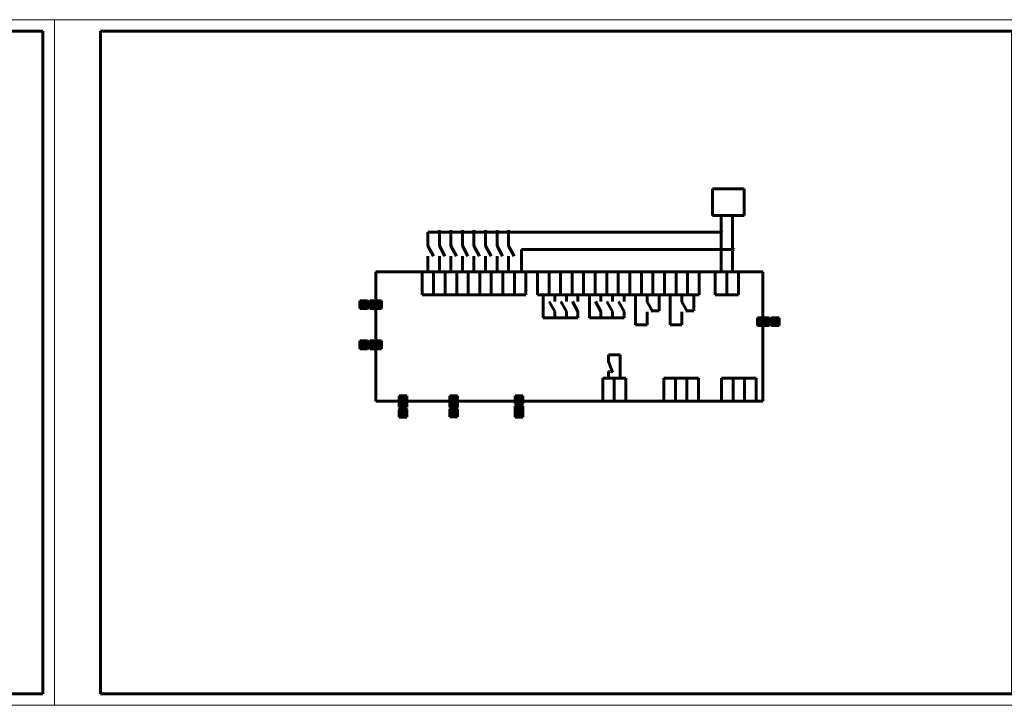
# Model space of a CAD drawing. Header units: millimetres. Extents: x 0 to 1680, y 0 to 297.
# Tile 10 of 12: x 825 to 1251, y 0 to 297. Entities that reach past the tile are written whole.
import ezdxf

# ---------------------------------------------------------------- set-up
doc = ezdxf.new("R2010")
doc.units = ezdxf.units.MM
for name, pattern in [('K5LT_AUXILIARY', [0]), ('K5LT_BASIC', [0]), ('K5LT_THIN', [0])]:
    doc.linetypes.add(name, pattern=pattern)
doc.layers.add('Системный слой (1)', color=7, linetype='Continuous', true_color=0x909090)

# ---------------------------------------------------------------- blocks, each defined once
blk = doc.blocks.new('U73')
at = {"layer": 'Системный слой (1)', "color": 5, "linetype": 'K5LT_BASIC', "lineweight": 60, "true_color": 0x0000ff}
for p, q in [((979.29, 187.78), (1146.91, 187.78)), ((979.29, 131.78), (979.29, 187.78)), ((1146.91, 187.78), (1146.91, 131.78)), ((1146.91, 131.78), (979.29, 131.78))]:
    blk.add_line(p, q, dxfattribs=at)
blk = doc.blocks.new('U74')
at = {"layer": 'Системный слой (1)', "color": 5, "linetype": 'K5LT_BASIC', "lineweight": 60, "true_color": 0x0000ff}
for p, q in [((999.24, 187.78), (1004.24, 187.78)), ((999.24, 177.78), (999.24, 187.78)), ((1004.24, 187.78), (1004.24, 177.78)), ((1004.24, 177.78), (999.24, 177.78))]:
    blk.add_line(p, q, dxfattribs=at)
blk = doc.blocks.new('U75')
at = {"layer": 'Системный слой (1)', "color": 5, "linetype": 'K5LT_BASIC', "lineweight": 60, "true_color": 0x0000ff}
for p, q in [((1004.24, 187.78), (1009.24, 187.78)), ((1004.24, 177.78), (1004.24, 187.78)), ((1009.24, 187.78), (1009.24, 177.78)), ((1009.24, 177.78), (1004.24, 177.78))]:
    blk.add_line(p, q, dxfattribs=at)
blk = doc.blocks.new('U76')
at = {"layer": 'Системный слой (1)', "color": 5, "linetype": 'K5LT_BASIC', "lineweight": 60, "true_color": 0x0000ff}
for p, q in [((1009.24, 187.78), (1014.24, 187.78)), ((1009.24, 177.78), (1009.24, 187.78)), ((1014.24, 187.78), (1014.24, 177.78)), ((1014.24, 177.78), (1009.24, 177.78))]:
    blk.add_line(p, q, dxfattribs=at)
blk = doc.blocks.new('U77')
at = {"layer": 'Системный слой (1)', "color": 5, "linetype": 'K5LT_BASIC', "lineweight": 60, "true_color": 0x0000ff}
for p, q in [((1014.24, 187.78), (1019.24, 187.78)), ((1014.24, 177.78), (1014.24, 187.78)), ((1019.24, 187.78), (1019.24, 177.78)), ((1019.24, 177.78), (1014.24, 177.78))]:
    blk.add_line(p, q, dxfattribs=at)
blk = doc.blocks.new('U78')
at = {"layer": 'Системный слой (1)', "color": 5, "linetype": 'K5LT_BASIC', "lineweight": 60, "true_color": 0x0000ff}
for p, q in [((1019.24, 187.78), (1024.24, 187.78)), ((1019.24, 177.78), (1019.24, 187.78)), ((1024.24, 187.78), (1024.24, 177.78)), ((1024.24, 177.78), (1019.24, 177.78))]:
    blk.add_line(p, q, dxfattribs=at)
blk = doc.blocks.new('U79')
at = {"layer": 'Системный слой (1)', "color": 5, "linetype": 'K5LT_BASIC', "lineweight": 60, "true_color": 0x0000ff}
for p, q in [((1024.24, 187.78), (1029.24, 187.78)), ((1024.24, 177.78), (1024.24, 187.78)), ((1029.24, 187.78), (1029.24, 177.78)), ((1029.24, 177.78), (1024.24, 177.78))]:
    blk.add_line(p, q, dxfattribs=at)
blk = doc.blocks.new('U80')
at = {"layer": 'Системный слой (1)', "color": 5, "linetype": 'K5LT_BASIC', "lineweight": 60, "true_color": 0x0000ff}
for p, q in [((1029.24, 187.78), (1034.24, 187.78)), ((1029.24, 177.78), (1029.24, 187.78)), ((1034.24, 187.78), (1034.24, 177.78)), ((1034.24, 177.78), (1029.24, 177.78))]:
    blk.add_line(p, q, dxfattribs=at)
blk = doc.blocks.new('U81')
at = {"layer": 'Системный слой (1)', "color": 5, "linetype": 'K5LT_BASIC', "lineweight": 60, "true_color": 0x0000ff}
for p, q in [((1034.24, 187.78), (1039.24, 187.78)), ((1034.24, 177.78), (1034.24, 187.78)), ((1039.24, 187.78), (1039.24, 177.78)), ((1039.24, 177.78), (1034.24, 177.78))]:
    blk.add_line(p, q, dxfattribs=at)
blk = doc.blocks.new('U82')
at = {"layer": 'Системный слой (1)', "color": 5, "linetype": 'K5LT_BASIC', "lineweight": 60, "true_color": 0x0000ff}
for p, q in [((1039.24, 187.78), (1044.24, 187.78)), ((1039.24, 177.78), (1039.24, 187.78)), ((1044.24, 187.78), (1044.24, 177.78)), ((1044.24, 177.78), (1039.24, 177.78))]:
    blk.add_line(p, q, dxfattribs=at)
blk = doc.blocks.new('U83')
at = {"layer": 'Системный слой (1)', "color": 5, "linetype": 'K5LT_BASIC', "lineweight": 60, "true_color": 0x0000ff}
for p, q in [((1049.24, 187.78), (1054.24, 187.78)), ((1049.24, 177.78), (1049.24, 187.78)), ((1054.24, 187.78), (1054.24, 177.78)), ((1054.24, 177.78), (1049.24, 177.78))]:
    blk.add_line(p, q, dxfattribs=at)
blk = doc.blocks.new('U84')
at = {"layer": 'Системный слой (1)', "color": 5, "linetype": 'K5LT_BASIC', "lineweight": 60, "true_color": 0x0000ff}
for p, q in [((1054.24, 187.78), (1059.24, 187.78)), ((1054.24, 177.78), (1054.24, 187.78)), ((1059.24, 187.78), (1059.24, 177.78)), ((1059.24, 177.78), (1054.24, 177.78))]:
    blk.add_line(p, q, dxfattribs=at)
blk = doc.blocks.new('U85')
at = {"layer": 'Системный слой (1)', "color": 5, "linetype": 'K5LT_BASIC', "lineweight": 60, "true_color": 0x0000ff}
for p, q in [((1059.24, 187.78), (1064.24, 187.78)), ((1059.24, 177.78), (1059.24, 187.78)), ((1064.24, 187.78), (1064.24, 177.78)), ((1064.24, 177.78), (1059.24, 177.78))]:
    blk.add_line(p, q, dxfattribs=at)
blk = doc.blocks.new('U86')
at = {"layer": 'Системный слой (1)', "color": 5, "linetype": 'K5LT_BASIC', "lineweight": 60, "true_color": 0x0000ff}
for p, q in [((1064.24, 187.78), (1069.24, 187.78)), ((1064.24, 177.78), (1064.24, 187.78)), ((1069.24, 187.78), (1069.24, 177.78)), ((1069.24, 177.78), (1064.24, 177.78))]:
    blk.add_line(p, q, dxfattribs=at)
blk = doc.blocks.new('U87')
at = {"layer": 'Системный слой (1)', "color": 5, "linetype": 'K5LT_BASIC', "lineweight": 60, "true_color": 0x0000ff}
for p, q in [((1069.24, 187.78), (1074.24, 187.78)), ((1069.24, 177.78), (1069.24, 187.78)), ((1074.24, 187.78), (1074.24, 177.78)), ((1074.24, 177.78), (1069.24, 177.78))]:
    blk.add_line(p, q, dxfattribs=at)
blk = doc.blocks.new('U88')
at = {"layer": 'Системный слой (1)', "color": 5, "linetype": 'K5LT_BASIC', "lineweight": 60, "true_color": 0x0000ff}
for p, q in [((1074.24, 187.78), (1079.24, 187.78)), ((1074.24, 177.78), (1074.24, 187.78)), ((1079.24, 187.78), (1079.24, 177.78)), ((1079.24, 177.78), (1074.24, 177.78))]:
    blk.add_line(p, q, dxfattribs=at)
blk = doc.blocks.new('U89')
at = {"layer": 'Системный слой (1)', "color": 5, "linetype": 'K5LT_BASIC', "lineweight": 60, "true_color": 0x0000ff}
for p, q in [((1079.24, 187.78), (1084.24, 187.78)), ((1079.24, 177.78), (1079.24, 187.78)), ((1084.24, 187.78), (1084.24, 177.78)), ((1084.24, 177.78), (1079.24, 177.78))]:
    blk.add_line(p, q, dxfattribs=at)
blk = doc.blocks.new('U90')
at = {"layer": 'Системный слой (1)', "color": 5, "linetype": 'K5LT_BASIC', "lineweight": 60, "true_color": 0x0000ff}
for p, q in [((1084.24, 187.78), (1089.24, 187.78)), ((1084.24, 177.78), (1084.24, 187.78)), ((1089.24, 187.78), (1089.24, 177.78)), ((1089.24, 177.78), (1084.24, 177.78))]:
    blk.add_line(p, q, dxfattribs=at)
blk = doc.blocks.new('U91')
at = {"layer": 'Системный слой (1)', "color": 5, "linetype": 'K5LT_BASIC', "lineweight": 60, "true_color": 0x0000ff}
for p, q in [((1089.24, 187.78), (1094.24, 187.78)), ((1089.24, 177.78), (1089.24, 187.78)), ((1094.24, 187.78), (1094.24, 177.78)), ((1094.24, 177.78), (1089.24, 177.78))]:
    blk.add_line(p, q, dxfattribs=at)
blk = doc.blocks.new('U92')
at = {"layer": 'Системный слой (1)', "color": 5, "linetype": 'K5LT_BASIC', "lineweight": 60, "true_color": 0x0000ff}
for p, q in [((1094.24, 187.78), (1099.24, 187.78)), ((1094.24, 177.78), (1094.24, 187.78)), ((1099.24, 187.78), (1099.24, 177.78)), ((1099.24, 177.78), (1094.24, 177.78))]:
    blk.add_line(p, q, dxfattribs=at)
blk = doc.blocks.new('U93')
at = {"layer": 'Системный слой (1)', "color": 5, "linetype": 'K5LT_BASIC', "lineweight": 60, "true_color": 0x0000ff}
for p, q in [((1099.24, 187.78), (1104.24, 187.78)), ((1099.24, 177.78), (1099.24, 187.78)), ((1104.24, 187.78), (1104.24, 177.78)), ((1104.24, 177.78), (1099.24, 177.78))]:
    blk.add_line(p, q, dxfattribs=at)
blk = doc.blocks.new('U94')
at = {"layer": 'Системный слой (1)', "color": 5, "linetype": 'K5LT_BASIC', "lineweight": 60, "true_color": 0x0000ff}
for p, q in [((1104.24, 187.78), (1109.24, 187.78)), ((1104.24, 177.78), (1104.24, 187.78)), ((1109.24, 187.78), (1109.24, 177.78)), ((1109.24, 177.78), (1104.24, 177.78))]:
    blk.add_line(p, q, dxfattribs=at)
blk = doc.blocks.new('U95')
at = {"layer": 'Системный слой (1)', "color": 5, "linetype": 'K5LT_BASIC', "lineweight": 60, "true_color": 0x0000ff}
for p, q in [((1109.24, 187.78), (1114.24, 187.78)), ((1109.24, 177.78), (1109.24, 187.78)), ((1114.24, 187.78), (1114.24, 177.78)), ((1114.24, 177.78), (1109.24, 177.78))]:
    blk.add_line(p, q, dxfattribs=at)
blk = doc.blocks.new('U96')
at = {"layer": 'Системный слой (1)', "color": 5, "linetype": 'K5LT_BASIC', "lineweight": 60, "true_color": 0x0000ff}
for p, q in [((1114.24, 187.78), (1119.24, 187.78)), ((1114.24, 177.78), (1114.24, 187.78)), ((1119.24, 187.78), (1119.24, 177.78)), ((1119.24, 177.78), (1114.24, 177.78))]:
    blk.add_line(p, q, dxfattribs=at)
blk = doc.blocks.new('U97')
at = {"layer": 'Системный слой (1)', "color": 5, "linetype": 'K5LT_BASIC', "lineweight": 60, "true_color": 0x0000ff}
for p, q in [((1126.27, 187.78), (1131.27, 187.78)), ((1126.27, 177.78), (1126.27, 187.78)), ((1131.27, 187.78), (1131.27, 177.78)), ((1131.27, 177.78), (1126.27, 177.78))]:
    blk.add_line(p, q, dxfattribs=at)
blk = doc.blocks.new('U98')
at = {"layer": 'Системный слой (1)', "color": 5, "linetype": 'K5LT_BASIC', "lineweight": 60, "true_color": 0x0000ff}
for p, q in [((1131.27, 187.78), (1136.27, 187.78)), ((1131.27, 177.78), (1131.27, 187.78)), ((1136.27, 187.78), (1136.27, 177.78)), ((1136.27, 177.78), (1131.27, 177.78))]:
    blk.add_line(p, q, dxfattribs=at)
blk = doc.blocks.new('U99')
at = {"layer": 'Системный слой (1)', "color": 5, "linetype": 'K5LT_BASIC', "lineweight": 60, "true_color": 0x0000ff}
for p, q in [((1103.96, 141.78), (1108.96, 141.78)), ((1103.96, 131.78), (1103.96, 141.78)), ((1108.96, 141.78), (1108.96, 131.78)), ((1108.96, 131.78), (1103.96, 131.78))]:
    blk.add_line(p, q, dxfattribs=at)
blk = doc.blocks.new('U100')
at = {"layer": 'Системный слой (1)', "color": 5, "linetype": 'K5LT_BASIC', "lineweight": 60, "true_color": 0x0000ff}
for p, q in [((1108.96, 141.78), (1113.96, 141.78)), ((1108.96, 131.78), (1108.96, 141.78)), ((1113.96, 141.78), (1113.96, 131.78)), ((1113.96, 131.78), (1108.96, 131.78))]:
    blk.add_line(p, q, dxfattribs=at)
blk = doc.blocks.new('U101')
at = {"layer": 'Системный слой (1)', "color": 5, "linetype": 'K5LT_BASIC', "lineweight": 60, "true_color": 0x0000ff}
for p, q in [((1113.96, 141.78), (1118.96, 141.78)), ((1113.96, 131.78), (1113.96, 141.78)), ((1118.96, 141.78), (1118.96, 131.78)), ((1118.96, 131.78), (1113.96, 131.78))]:
    blk.add_line(p, q, dxfattribs=at)
blk = doc.blocks.new('U102')
at = {"layer": 'Системный слой (1)', "color": 5, "linetype": 'K5LT_BASIC', "lineweight": 60, "true_color": 0x0000ff}
for p, q in [((1128.96, 141.78), (1133.96, 141.78)), ((1128.96, 131.78), (1128.96, 141.78)), ((1133.96, 141.78), (1133.96, 131.78)), ((1133.96, 131.78), (1128.96, 131.78))]:
    blk.add_line(p, q, dxfattribs=at)
blk = doc.blocks.new('U103')
at = {"layer": 'Системный слой (1)', "color": 5, "linetype": 'K5LT_BASIC', "lineweight": 60, "true_color": 0x0000ff}
for p, q in [((1133.96, 141.78), (1138.96, 141.78)), ((1133.96, 131.78), (1133.96, 141.78)), ((1138.96, 141.78), (1138.96, 131.78)), ((1138.96, 131.78), (1133.96, 131.78))]:
    blk.add_line(p, q, dxfattribs=at)
blk = doc.blocks.new('U104')
at = {"layer": 'Системный слой (1)', "color": 5, "linetype": 'K5LT_BASIC', "lineweight": 60, "true_color": 0x0000ff}
for p, q in [((1138.96, 141.78), (1143.96, 141.78)), ((1138.96, 131.78), (1138.96, 141.78)), ((1143.96, 141.78), (1143.96, 131.78)), ((1143.96, 131.78), (1138.96, 131.78))]:
    blk.add_line(p, q, dxfattribs=at)
blk = doc.blocks.new('U105')
at = {"layer": 'Системный слой (1)', "color": 5, "linetype": 'K5LT_BASIC', "lineweight": 60, "true_color": 0x0000ff}
for p, q in [((1077.49, 141.78), (1082.49, 141.78)), ((1077.49, 131.78), (1077.49, 141.78)), ((1082.49, 141.78), (1082.49, 131.78)), ((1082.49, 131.78), (1077.49, 131.78))]:
    blk.add_line(p, q, dxfattribs=at)
blk = doc.blocks.new('U106')
at = {"layer": 'Системный слой (1)', "color": 5, "linetype": 'K5LT_BASIC', "lineweight": 60, "true_color": 0x0000ff}
for p, q in [((1082.49, 141.78), (1087.49, 141.78)), ((1082.49, 131.78), (1082.49, 141.78)), ((1087.49, 141.78), (1087.49, 131.78)), ((1087.49, 131.78), (1082.49, 131.78))]:
    blk.add_line(p, q, dxfattribs=at)
blk = doc.blocks.new('U107')
at = {"layer": 'Системный слой (1)', "color": 5, "linetype": 'K5LT_BASIC', "lineweight": 60, "true_color": 0x0000ff}
for p, q in [((1125.03, 223.77), (1138.7, 223.77)), ((1125.03, 212.22), (1125.03, 223.77)), ((1138.7, 223.77), (1138.7, 212.22)), ((1138.7, 212.22), (1125.03, 212.22))]:
    blk.add_line(p, q, dxfattribs=at)
blk = doc.blocks.new('U108')
at = {"layer": 'Системный слой (1)', "color": 5, "linetype": 'K5LT_BASIC', "lineweight": 60, "true_color": 0x0000ff}
for p, q in [((1125.03, 223.77), (1138.7, 223.77)), ((1125.03, 212.22), (1125.03, 223.77)), ((1138.7, 223.77), (1138.7, 212.22)), ((1138.7, 212.22), (1125.03, 212.22))]:
    blk.add_line(p, q, dxfattribs=at)
blk = doc.blocks.new('U199')
at = {"layer": 'Системный слой (1)', "true_color": 0xffffff}
blk.add_hatch(color=7, dxfattribs=at).paths.add_polyline_path([(1042.88, 124.77), (1042.88, 129.77), (1041.21, 128.1), (1039.55, 129.77), (1039.55, 124.77)])
at = {"layer": 'Системный слой (1)', "color": 5, "linetype": 'K5LT_BASIC', "lineweight": 60, "true_color": 0x0000ff}
for p, q in [((1041.21, 128.1), (1039.55, 129.77)), ((1039.55, 129.77), (1039.55, 124.77)), ((1042.88, 129.77), (1041.21, 128.1)), ((1042.88, 124.77), (1042.88, 129.77)), ((1039.55, 124.77), (1042.88, 124.77))]:
    blk.add_line(p, q, dxfattribs=at)
at = {"layer": 'Системный слой (1)', "color": 9, "linetype": 'K5LT_AUXILIARY', "lineweight": 18, "true_color": 0xdca5c1}
blk.add_line((1042.88, 127.1), (1039.55, 127.1), dxfattribs=at)
blk = doc.blocks.new('U200')
at = {"layer": 'Системный слой (1)', "true_color": 0xffffff}
blk.add_hatch(color=7, dxfattribs=at).paths.add_polyline_path([(1042.88, 130.78), (1042.88, 134.12), (1039.55, 134.12), (1039.55, 130.78), (1041.21, 129.12)])
at = {"layer": 'Системный слой (1)', "color": 5, "linetype": 'K5LT_BASIC', "lineweight": 60, "true_color": 0x0000ff}
for p, q in [((1039.55, 134.12), (1039.55, 130.78)), ((1042.88, 134.12), (1039.55, 134.12)), ((1042.88, 130.78), (1042.88, 134.12)), ((1039.55, 130.78), (1041.21, 129.12)), ((1041.21, 129.12), (1042.88, 130.78))]:
    blk.add_line(p, q, dxfattribs=at)
at = {"layer": 'Системный слой (1)', "color": 9, "linetype": 'K5LT_AUXILIARY', "lineweight": 18, "true_color": 0xdca5c1}
blk.add_line((1042.88, 131.78), (1039.55, 131.78), dxfattribs=at)
blk = doc.blocks.new('U201')
at = {"layer": 'Системный слой (1)', "true_color": 0xffffff}
blk.add_hatch(color=7, dxfattribs=at).paths.add_polyline_path([(1147.91, 166.23), (1149.58, 167.9), (1144.58, 167.9), (1144.58, 164.56), (1149.58, 164.56)])
at = {"layer": 'Системный слой (1)', "color": 5, "linetype": 'K5LT_BASIC', "lineweight": 60, "true_color": 0x0000ff}
for p, q in [((1149.58, 167.9), (1144.58, 167.9)), ((1144.58, 167.9), (1144.58, 164.56)), ((1147.91, 166.23), (1149.58, 167.9)), ((1144.58, 164.56), (1149.58, 164.56)), ((1149.58, 164.56), (1147.91, 166.23))]:
    blk.add_line(p, q, dxfattribs=at)
at = {"layer": 'Системный слой (1)', "color": 9, "linetype": 'K5LT_AUXILIARY', "lineweight": 18, "true_color": 0xdca5c1}
blk.add_line((1146.91, 164.56), (1146.91, 167.9), dxfattribs=at)
blk = doc.blocks.new('U202')
at = {"layer": 'Системный слой (1)', "true_color": 0xffffff}
blk.add_hatch(color=7, dxfattribs=at).paths.add_polyline_path([(1153.92, 164.56), (1153.92, 167.9), (1150.59, 167.9), (1148.92, 166.23), (1150.59, 164.56)])
at = {"layer": 'Системный слой (1)', "color": 5, "linetype": 'K5LT_BASIC', "lineweight": 60, "true_color": 0x0000ff}
for p, q in [((1150.59, 167.9), (1148.92, 166.23)), ((1153.92, 167.9), (1150.59, 167.9)), ((1153.92, 164.56), (1153.92, 167.9)), ((1148.92, 166.23), (1150.59, 164.56)), ((1150.59, 164.56), (1153.92, 164.56))]:
    blk.add_line(p, q, dxfattribs=at)
at = {"layer": 'Системный слой (1)', "color": 9, "linetype": 'K5LT_AUXILIARY', "lineweight": 18, "true_color": 0xdca5c1}
blk.add_line((1151.59, 164.56), (1151.59, 167.9), dxfattribs=at)
blk = doc.blocks.new('U203')
at = {"layer": 'Системный слой (1)', "true_color": 0xffffff}
blk.add_hatch(color=7, dxfattribs=at).paths.add_polyline_path([(981.63, 154.49), (981.63, 157.83), (976.63, 157.83), (978.29, 156.16), (976.63, 154.49)])
at = {"layer": 'Системный слой (1)', "color": 5, "linetype": 'K5LT_BASIC', "lineweight": 60, "true_color": 0x0000ff}
for p, q in [((981.63, 157.83), (976.63, 157.83)), ((976.63, 157.83), (978.29, 156.16)), ((981.63, 154.49), (981.63, 157.83)), ((978.29, 156.16), (976.63, 154.49)), ((976.63, 154.49), (981.63, 154.49))]:
    blk.add_line(p, q, dxfattribs=at)
at = {"layer": 'Системный слой (1)', "color": 9, "linetype": 'K5LT_AUXILIARY', "lineweight": 18, "true_color": 0xdca5c1}
blk.add_line((979.29, 157.83), (979.29, 154.49), dxfattribs=at)
blk = doc.blocks.new('U204')
at = {"layer": 'Системный слой (1)', "true_color": 0xffffff}
blk.add_hatch(color=7, dxfattribs=at).paths.add_polyline_path([(977.28, 156.16), (975.61, 157.83), (972.28, 157.83), (972.28, 154.49), (975.61, 154.49)])
at = {"layer": 'Системный слой (1)', "color": 5, "linetype": 'K5LT_BASIC', "lineweight": 60, "true_color": 0x0000ff}
for p, q in [((975.61, 157.83), (972.28, 157.83)), ((972.28, 157.83), (972.28, 154.49)), ((977.28, 156.16), (975.61, 157.83)), ((972.28, 154.49), (975.61, 154.49)), ((975.61, 154.49), (977.28, 156.16))]:
    blk.add_line(p, q, dxfattribs=at)
at = {"layer": 'Системный слой (1)', "color": 9, "linetype": 'K5LT_AUXILIARY', "lineweight": 18, "true_color": 0xdca5c1}
blk.add_line((974.61, 157.83), (974.61, 154.49), dxfattribs=at)
blk = doc.blocks.new('U205')
at = {"layer": 'Системный слой (1)', "true_color": 0xffffff}
blk.add_hatch(color=7, dxfattribs=at).paths.add_polyline_path([(992.66, 129.12), (992.66, 134.12), (989.32, 134.12), (989.32, 129.12), (990.99, 130.78)])
at = {"layer": 'Системный слой (1)', "color": 5, "linetype": 'K5LT_BASIC', "lineweight": 60, "true_color": 0x0000ff}
for p, q in [((989.32, 134.12), (989.32, 129.12)), ((992.66, 134.12), (989.32, 134.12)), ((992.66, 129.12), (992.66, 134.12)), ((989.32, 129.12), (990.99, 130.78)), ((990.99, 130.78), (992.66, 129.12))]:
    blk.add_line(p, q, dxfattribs=at)
at = {"layer": 'Системный слой (1)', "color": 9, "linetype": 'K5LT_AUXILIARY', "lineweight": 18, "true_color": 0xdca5c1}
blk.add_line((989.32, 131.78), (992.66, 131.78), dxfattribs=at)
blk = doc.blocks.new('U206')
at = {"layer": 'Системный слой (1)', "true_color": 0xffffff}
blk.add_hatch(color=7, dxfattribs=at).paths.add_polyline_path([(992.66, 124.77), (992.66, 128.1), (990.99, 129.77), (989.32, 128.1), (989.32, 124.77)])
at = {"layer": 'Системный слой (1)', "color": 5, "linetype": 'K5LT_BASIC', "lineweight": 60, "true_color": 0x0000ff}
for p, q in [((990.99, 129.77), (989.32, 128.1)), ((989.32, 128.1), (989.32, 124.77)), ((992.66, 128.1), (990.99, 129.77)), ((992.66, 124.77), (992.66, 128.1)), ((989.32, 124.77), (992.66, 124.77))]:
    blk.add_line(p, q, dxfattribs=at)
at = {"layer": 'Системный слой (1)', "color": 9, "linetype": 'K5LT_AUXILIARY', "lineweight": 18, "true_color": 0xdca5c1}
blk.add_line((989.32, 127.1), (992.66, 127.1), dxfattribs=at)
blk = doc.blocks.new('U207')
at = {"layer": 'Системный слой (1)', "true_color": 0xffffff}
blk.add_hatch(color=7, dxfattribs=at).paths.add_polyline_path([(1014.63, 129.12), (1014.63, 134.12), (1011.3, 134.12), (1011.3, 129.12), (1012.97, 130.78)])
at = {"layer": 'Системный слой (1)', "color": 5, "linetype": 'K5LT_BASIC', "lineweight": 60, "true_color": 0x0000ff}
for p, q in [((1011.3, 134.12), (1011.3, 129.12)), ((1014.63, 134.12), (1011.3, 134.12)), ((1014.63, 129.12), (1014.63, 134.12)), ((1011.3, 129.12), (1012.97, 130.78)), ((1012.97, 130.78), (1014.63, 129.12))]:
    blk.add_line(p, q, dxfattribs=at)
at = {"layer": 'Системный слой (1)', "color": 9, "linetype": 'K5LT_AUXILIARY', "lineweight": 18, "true_color": 0xdca5c1}
blk.add_line((1011.3, 131.78), (1014.63, 131.78), dxfattribs=at)
blk = doc.blocks.new('U208')
at = {"layer": 'Системный слой (1)', "true_color": 0xffffff}
blk.add_hatch(color=7, dxfattribs=at).paths.add_polyline_path([(1014.63, 124.95), (1014.63, 128.28), (1012.97, 129.95), (1011.3, 128.28), (1011.3, 124.95)])
at = {"layer": 'Системный слой (1)', "color": 5, "linetype": 'K5LT_BASIC', "lineweight": 60, "true_color": 0x0000ff}
for p, q in [((1012.97, 129.95), (1011.3, 128.28)), ((1011.3, 128.28), (1011.3, 124.95)), ((1014.63, 128.28), (1012.97, 129.95)), ((1014.63, 124.95), (1014.63, 128.28)), ((1011.3, 124.95), (1014.63, 124.95))]:
    blk.add_line(p, q, dxfattribs=at)
at = {"layer": 'Системный слой (1)', "color": 9, "linetype": 'K5LT_AUXILIARY', "lineweight": 18, "true_color": 0xdca5c1}
blk.add_line((1011.3, 127.28), (1014.63, 127.28), dxfattribs=at)
blk = doc.blocks.new('U209')
at = {"layer": 'Системный слой (1)', "true_color": 0xffffff}
blk.add_hatch(color=7, dxfattribs=at).paths.add_polyline_path([(981.63, 171.82), (981.63, 175.16), (976.63, 175.16), (978.29, 173.49), (976.63, 171.82)])
at = {"layer": 'Системный слой (1)', "color": 5, "linetype": 'K5LT_BASIC', "lineweight": 60, "true_color": 0x0000ff}
for p, q in [((981.63, 175.16), (976.63, 175.16)), ((976.63, 175.16), (978.29, 173.49)), ((981.63, 171.82), (981.63, 175.16)), ((978.29, 173.49), (976.63, 171.82)), ((976.63, 171.82), (981.63, 171.82))]:
    blk.add_line(p, q, dxfattribs=at)
at = {"layer": 'Системный слой (1)', "color": 9, "linetype": 'K5LT_AUXILIARY', "lineweight": 18, "true_color": 0xdca5c1}
blk.add_line((979.29, 175.16), (979.29, 171.82), dxfattribs=at)
blk = doc.blocks.new('U210')
at = {"layer": 'Системный слой (1)', "true_color": 0xffffff}
blk.add_hatch(color=7, dxfattribs=at).paths.add_polyline_path([(977.28, 173.49), (975.61, 175.16), (972.28, 175.16), (972.28, 171.82), (975.61, 171.82)])
at = {"layer": 'Системный слой (1)', "color": 5, "linetype": 'K5LT_BASIC', "lineweight": 60, "true_color": 0x0000ff}
for p, q in [((975.61, 175.16), (972.28, 175.16)), ((972.28, 175.16), (972.28, 171.82)), ((977.28, 173.49), (975.61, 175.16)), ((972.28, 171.82), (975.61, 171.82)), ((975.61, 171.82), (977.28, 173.49))]:
    blk.add_line(p, q, dxfattribs=at)
at = {"layer": 'Системный слой (1)', "color": 9, "linetype": 'K5LT_AUXILIARY', "lineweight": 18, "true_color": 0xdca5c1}
blk.add_line((974.61, 175.16), (974.61, 171.82), dxfattribs=at)
blk = doc.blocks.new('U274')
at = {"color": 7, "linetype": 'K5LT_THIN', "lineweight": 18}
for p, q in [((420, 0), (420, 297)), ((420, 297), (840, 297)), ((840, 297), (840, 0)), ((840, 0), (420, 0))]:
    blk.add_line(p, q, dxfattribs=at)
at = {"color": 5, "linetype": 'K5LT_BASIC', "lineweight": 60, "true_color": 0x0000ff}
for p, q in [((440, 5), (440, 292)), ((440, 292), (835, 292)), ((835, 292), (835, 5)), ((835, 5), (440, 5))]:
    blk.add_line(p, q, dxfattribs=at)
blk = doc.blocks.new('U275')
at = {"color": 7, "linetype": 'K5LT_THIN', "lineweight": 18}
for p, q in [((840, 0), (840, 297)), ((840, 297), (1260, 297)), ((1260, 297), (1260, 0)), ((1260, 0), (840, 0))]:
    blk.add_line(p, q, dxfattribs=at)
at = {"color": 5, "linetype": 'K5LT_BASIC', "lineweight": 60, "true_color": 0x0000ff}
for p, q in [((860, 5), (860, 292)), ((860, 292), (1255, 292)), ((1255, 292), (1255, 5)), ((1255, 5), (860, 5))]:
    blk.add_line(p, q, dxfattribs=at)

msp = doc.modelspace()

# ---------------------------------------------------------------- hatches: boundary and pattern name
at = {"layer": 'Системный слой (1)'}
for points in [[(1007.06, 205), (1006.97, 205.23), (1006.74, 205.32), (1006.51, 205.23), (1006.42, 205), (1006.51, 204.78), (1006.74, 204.68), (1006.97, 204.78)], [(1007.06, 205), (1006.97, 205.23), (1006.74, 205.32), (1006.51, 205.23), (1006.42, 205), (1006.51, 204.78), (1006.74, 204.68), (1006.97, 204.78)], [(1012.06, 205), (1011.97, 205.23), (1011.74, 205.32), (1011.51, 205.23), (1011.42, 205), (1011.51, 204.78), (1011.74, 204.68), (1011.97, 204.78)], [(1012.06, 205), (1011.97, 205.23), (1011.74, 205.32), (1011.51, 205.23), (1011.42, 205), (1011.51, 204.78), (1011.74, 204.68), (1011.97, 204.78)], [(1017.06, 205), (1016.97, 205.23), (1016.74, 205.32), (1016.51, 205.23), (1016.42, 205), (1016.51, 204.78), (1016.74, 204.68), (1016.97, 204.78)], [(1017.06, 205), (1016.97, 205.23), (1016.74, 205.32), (1016.51, 205.23), (1016.42, 205), (1016.51, 204.78), (1016.74, 204.68), (1016.97, 204.78)], [(1022.06, 205), (1021.97, 205.23), (1021.74, 205.32), (1021.51, 205.23), (1021.42, 205), (1021.51, 204.78), (1021.74, 204.68), (1021.97, 204.78)], [(1022.06, 205), (1021.97, 205.23), (1021.74, 205.32), (1021.51, 205.23), (1021.42, 205), (1021.51, 204.78), (1021.74, 204.68), (1021.97, 204.78)], [(1027.06, 205), (1026.97, 205.23), (1026.74, 205.32), (1026.51, 205.23), (1026.42, 205), (1026.51, 204.78), (1026.74, 204.68), (1026.97, 204.78)], [(1027.06, 205), (1026.97, 205.23), (1026.74, 205.32), (1026.51, 205.23), (1026.42, 205), (1026.51, 204.78), (1026.74, 204.68), (1026.97, 204.78)], [(1032.06, 205), (1031.97, 205.23), (1031.74, 205.32), (1031.51, 205.23), (1031.42, 205), (1031.51, 204.78), (1031.74, 204.68), (1031.97, 204.78)], [(1032.06, 205), (1031.97, 205.23), (1031.74, 205.32), (1031.51, 205.23), (1031.42, 205), (1031.51, 204.78), (1031.74, 204.68), (1031.97, 204.78)], [(1037.06, 205), (1036.97, 205.23), (1036.74, 205.32), (1036.51, 205.23), (1036.42, 205), (1036.51, 204.78), (1036.74, 204.68), (1036.97, 204.78)], [(1037.06, 205), (1036.97, 205.23), (1036.74, 205.32), (1036.51, 205.23), (1036.42, 205), (1036.51, 204.78), (1036.74, 204.68), (1036.97, 204.78)], [(1129.09, 205), (1129, 205.23), (1128.77, 205.32), (1128.54, 205.23), (1128.45, 205), (1128.54, 204.78), (1128.77, 204.68), (1129, 204.78)], [(1129.09, 205), (1129, 205.23), (1128.77, 205.32), (1128.54, 205.23), (1128.45, 205), (1128.54, 204.78), (1128.77, 204.68), (1129, 204.78)], [(1134.09, 197.45), (1134, 197.67), (1133.77, 197.77), (1133.54, 197.67), (1133.45, 197.45), (1133.54, 197.22), (1133.77, 197.13), (1134, 197.22)], [(1134.09, 197.45), (1134, 197.67), (1133.77, 197.77), (1133.54, 197.67), (1133.45, 197.45), (1133.54, 197.22), (1133.77, 197.13), (1134, 197.22)]]:
    msp.add_hatch(color=7, dxfattribs=at).paths.add_polyline_path(points)

# ---------------------------------------------------------------- linework, layer by layer
at = {"layer": 'Системный слой (1)', "color": 5, "linetype": 'K5LT_BASIC', "lineweight": 60, "true_color": 0x0000ff}
for p, q in [((1128.77, 187.78), (1128.77, 212.22)), ((1128.77, 187.78), (1128.77, 212.22)), ((1133.77, 187.78), (1133.77, 212.22)), ((1123.26, 205), (1001.74, 205)), ((1001.74, 205), (1001.74, 199)), ((1128.45, 205), (1001.74, 205)), ((1001.74, 205), (1001.74, 199)), ((1006.74, 205), (1006.74, 199)), ((1006.74, 205), (1006.74, 199)), ((1011.74, 205), (1011.74, 199)), ((1011.74, 205), (1011.74, 199)), ((1016.74, 205), (1016.74, 199)), ((1016.74, 205), (1016.74, 199)), ((1021.74, 205), (1021.74, 199)), ((1021.74, 205), (1021.74, 199)), ((1026.74, 205), (1026.74, 199)), ((1026.74, 205), (1026.74, 199)), ((1031.74, 205), (1031.74, 199)), ((1031.74, 205), (1031.74, 199)), ((1036.74, 205), (1036.74, 199)), ((1036.74, 205), (1036.74, 199)), ((1001.74, 199), (1004.13, 194.61)), ((1001.74, 199), (1004.13, 194.61)), ((1006.74, 199), (1009.13, 194.61)), ((1006.74, 199), (1009.13, 194.61)), ((1011.74, 199), (1014.13, 194.61)), ((1011.74, 199), (1014.13, 194.61)), ((1016.74, 199), (1019.13, 194.61)), ((1016.74, 199), (1019.13, 194.61)), ((1021.74, 199), (1024.13, 194.61)), ((1021.74, 199), (1024.13, 194.61)), ((1026.74, 199), (1029.13, 194.61)), ((1026.74, 199), (1029.13, 194.61)), ((1031.74, 199), (1034.13, 194.61)), ((1031.74, 199), (1034.13, 194.61)), ((1036.74, 199), (1039.13, 194.61)), ((1036.74, 199), (1039.13, 194.61)), ((1129.39, 197.45), (1042.32, 197.45)), ((1133.77, 197.45), (1042.32, 197.45)), ((1042.32, 197.45), (1042.32, 187.78)), ((1042.32, 197.45), (1042.32, 187.78)), ((1001.74, 194.61), (1001.74, 187.78)), ((1001.74, 194.61), (1001.74, 187.78)), ((1006.74, 194.61), (1006.74, 187.78)), ((1006.74, 194.61), (1006.74, 187.78)), ((1011.74, 194.61), (1011.74, 187.78)), ((1011.74, 194.61), (1011.74, 187.78)), ((1016.74, 194.61), (1016.74, 187.78)), ((1016.74, 194.61), (1016.74, 187.78)), ((1021.74, 194.61), (1021.74, 187.78)), ((1021.74, 194.61), (1021.74, 187.78)), ((1026.74, 194.61), (1026.74, 187.78)), ((1026.74, 194.61), (1026.74, 187.78)), ((1031.74, 194.61), (1031.74, 187.78)), ((1031.74, 194.61), (1031.74, 187.78)), ((1036.74, 194.61), (1036.74, 187.78)), ((1036.74, 194.61), (1036.74, 187.78)), ((1051.74, 177.78), (1051.74, 167.78)), ((1056.74, 170.59), (1054.35, 174.98)), ((1056.74, 174.98), (1056.74, 177.78)), ((1061.74, 170.59), (1059.35, 174.98)), ((1061.74, 174.98), (1061.74, 177.78)), ((1066.74, 170.59), (1064.35, 174.98)), ((1066.74, 174.98), (1066.74, 177.78)), ((1071.74, 177.78), (1071.74, 167.78)), ((1076.74, 170.59), (1074.35, 174.98)), ((1076.74, 174.98), (1076.74, 177.78)), ((1081.74, 170.59), (1079.35, 174.98)), ((1081.74, 174.98), (1081.74, 177.78)), ((1086.74, 170.59), (1084.35, 174.98)), ((1086.74, 174.98), (1086.74, 177.78)), ((1091.74, 177.78), (1091.74, 164.78)), ((1096.76, 177.78), (1096.76, 174.78)), ((1101.96, 170.81), (1101.96, 177.81)), ((1106.74, 177.78), (1106.74, 164.78)), ((1111.76, 177.78), (1111.76, 174.78)), ((1116.96, 170.81), (1116.96, 177.81)), ((1096.76, 174.78), (1099.15, 170.39)), ((1098.45, 170.81), (1101.96, 170.81)), ((1111.76, 174.78), (1114.15, 170.39)), ((1113.45, 170.81), (1116.96, 170.81)), ((1051.74, 167.78), (1066.74, 167.78)), ((1056.74, 167.78), (1056.74, 170.59)), ((1061.74, 167.78), (1061.74, 170.59)), ((1066.74, 167.78), (1066.74, 170.59)), ((1071.74, 167.78), (1086.74, 167.78)), ((1076.74, 167.78), (1076.74, 170.59)), ((1081.74, 167.78), (1081.74, 170.59)), ((1086.74, 167.78), (1086.74, 170.59)), ((1096.76, 170.39), (1096.76, 164.78)), ((1111.76, 170.39), (1111.76, 164.78)), ((1091.74, 164.78), (1096.76, 164.78)), ((1106.74, 164.78), (1111.76, 164.78)), ((1079.99, 151.78), (1079.99, 148.98)), ((1084.99, 151.78), (1079.99, 151.78)), ((1084.99, 141.78), (1084.99, 151.78)), ((1079.99, 148.98), (1081.75, 144.27)), ((1079.99, 144.59), (1079.99, 141.78)), ((1079.99, 144.59), (1080.25, 144.59)), ((1080.51, 144.59), (1080.79, 144.59)), ((1081.07, 144.59), (1081.39, 144.59)), ((1081.56, 144.59), (1081.95, 144.59))]:
    msp.add_line(p, q, dxfattribs=at)
for centre in [(1006.74, 205), (1006.74, 205), (1011.74, 205), (1011.74, 205), (1016.74, 205), (1016.74, 205), (1021.74, 205), (1021.74, 205), (1026.74, 205), (1026.74, 205), (1031.74, 205), (1031.74, 205), (1036.74, 205), (1036.74, 205), (1128.77, 205), (1128.77, 205), (1133.77, 197.45), (1133.77, 197.45)]:
    msp.add_circle(centre, 0.32, dxfattribs=at)

# ---------------------------------------------------------------- block references
for name in ['U274', 'U275']:
    msp.add_blockref(name, (0, 0))
at = {"layer": 'Системный слой (1)'}
for name in ['U107', 'U108', 'U73', 'U74', 'U75', 'U76', 'U77', 'U78', 'U79', 'U80', 'U81', 'U82', 'U83', 'U84', 'U85', 'U86', 'U87', 'U88', 'U89', 'U90', 'U91', 'U92', 'U93', 'U94', 'U95', 'U96', 'U97', 'U98', 'U210', 'U209', 'U201', 'U202', 'U204', 'U203', 'U105', 'U106', 'U99', 'U100', 'U101', 'U102', 'U103', 'U104', 'U205', 'U207', 'U200', 'U206', 'U208', 'U199']:
    msp.add_blockref(name, (0, 0), dxfattribs=at)

doc.saveas('drawing.dxf')
